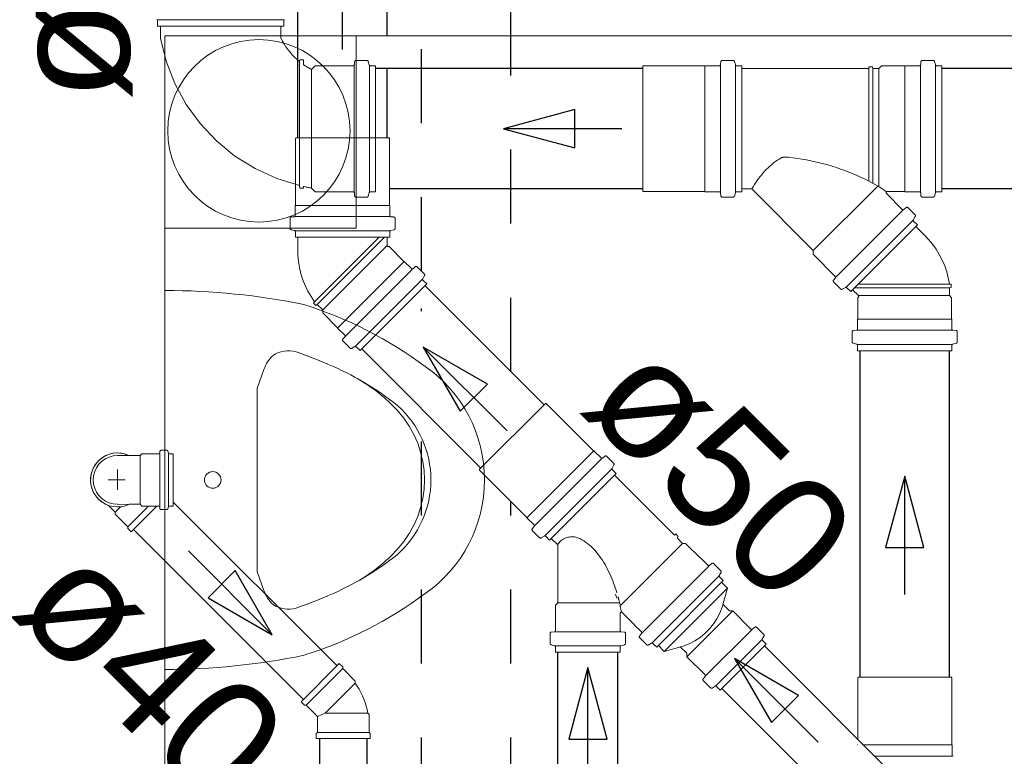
# Model space of a CAD drawing. Header units: millimetres. Extents: x 567 to 934, y -1 to 364.
# Tile 189 of 256: x 613.07 to 614.74, y 169.83 to 171.08. Entities that reach past the tile are written whole.
import ezdxf

# ---------------------------------------------------------------- set-up
doc = ezdxf.new("R2010")
doc.units = ezdxf.units.MM
doc.header["$MEASUREMENT"] = 0
doc.linetypes.add('JIS_02_1.2', pattern=[0.25, 0.125, -0.125])
doc.linetypes.add('NULL', pattern=[0])
for name, color, linetype, lineweight in [('AP-Condutos', 14, 'JIS_02_1.2', 25), ('CV-Condutos', 14, 'Continuous', 25), ('CV-Sentido conduto', 14, 'Continuous', 30), ('CV-Textos conduto', 7, 'Continuous', 9), ('Simbolos', 14, 'Continuous', 20), ('Simbolos_int', 14, 'Continuous', 15), ('TQ-Condutos', 14, 'Continuous', 25), ('TQ-Sentido conduto', 14, 'Continuous', 30), ('TQ-Textos conduto', 7, 'Continuous', 9)]:
    doc.layers.add(name, color=color, linetype=linetype, lineweight=lineweight)
doc.layers.add('ARQ FINA', color=8, linetype='Continuous')
doc.styles.add('Arial', font='arial.ttf')

msp = doc.modelspace()

# ---------------------------------------------------------------- linework, layer by layer
at = {"layer": 'AP-Condutos'}
for p, q in [((613.751, 170.6525), (613.751, 171.1559)), ((613.902, 170.483), (613.902, 171.1559)), ((613.751, 170.5852), (613.751, 170.5899)), ((613.751, 166.4902), (613.751, 170.4204)), ((613.902, 166.4902), (613.902, 170.2638))]:
    msp.add_line(p, q, dxfattribs=at)
at = {"layer": 'ARQ FINA', "lineweight": 5}
for p, q in [((613.3174, 169.5402), (613.3174, 171.0502)), ((613.3174, 171.0502), (616.643, 171.0502)), ((613.6407, 171.0502), (613.6407, 170.7253)), ((613.6407, 170.7253), (613.6407, 171.0502)), ((613.6407, 171.0502), (613.6407, 170.7253)), ((613.6407, 170.7253), (613.3174, 170.7253)), ((613.3174, 170.7253), (613.6407, 170.7253)), ((613.6407, 170.7253), (613.3174, 170.7253)), ((613.4846, 170.4869), (613.4732, 170.4549)), ((613.4732, 170.4549), (613.4731, 170.1458)), ((613.4846, 170.1134), (613.4731, 170.1458))]:
    msp.add_line(p, q, dxfattribs=at)
msp.add_circle((613.3981, 170.3002), 0.0141, dxfattribs=at)
for centre, radius, start, end in [((613.4762, 170.8898), 0.154, 90, 270), ((613.4762, 170.8898), 0.154, 270, 90), ((613.3172, 169.4526), 1.1676, 78.3887, 89.9899), ((613.3497, 169.9456), 0.6814, 53.2841, 72.7159), ((613.5384, 170.4688), 0.0567, 132.5851, 161.4149), ((613.5261, 170.4701), 0.0482, 74.215, 122.8288), ((613.2339, 169.6442), 0.9241, 67.1755, 70.7093), ((613.3982, 170.0347), 0.5004, 51.3554, 67.1755), ((613.624, 170.3002), 0.2334, 304.7713, 55.2287), ((613.5007, 170.2252), 0.2842, 42.5024, 59.9006), ((613.5826, 170.3002), 0.1732, 317.4976, 42.5024), ((613.5982, 170.3002), 0.1685, 311.8999, 48.1001), ((613.5014, 170.3745), 0.2833, 299.8172, 317.4976), ((613.3982, 170.5656), 0.5004, 292.8245, 308.6446), ((613.5384, 170.1315), 0.0567, 198.5851, 227.4149), ((613.2339, 170.9561), 0.9241, 289.2907, 292.8245), ((613.3497, 170.6547), 0.6814, 287.2841, 306.7159), ((613.5261, 170.1302), 0.0482, 237.1712, 285.785), ((613.3172, 171.1477), 1.1676, 270.0101, 281.6113)]:
    msp.add_arc(centre, radius, start, end, dxfattribs=at)
at = {"layer": 'CV-Condutos'}
for p, q in [((613.542, 170.8782), (613.542, 171.5017)), ((613.693, 171.0502), (613.693, 171.5017)), ((613.693, 170.8782), (613.693, 170.9949)), ((613.9579, 170.4271), (613.7567, 170.6283)), ((613.8512, 170.3203), (613.6499, 170.5215)), ((614.5874, 169.7626), (614.33, 170.0199)), ((613.9811, 169.7842), (613.9811, 170.0096)), ((614.0825, 169.7842), (614.0825, 170.0096)), ((614.5157, 169.6909), (614.2583, 169.9482))]:
    msp.add_line(p, q, dxfattribs=at)
at = {"layer": 'CV-Sentido conduto'}
for p, q in [((613.7539, 170.5243), (613.8164, 170.4161)), ((613.8622, 170.4618), (613.7539, 170.5243)), ((613.8164, 170.4161), (613.8622, 170.4618)), ((614.2794, 169.9989), (614.3419, 169.8906)), ((614.3876, 169.9364), (614.2794, 169.9989)), ((614.0318, 169.9833), (613.9995, 169.8625)), ((614.0642, 169.8625), (614.0318, 169.9833)), ((614.3419, 169.8906), (614.3876, 169.9364)), ((613.9995, 169.8625), (614.0642, 169.8625))]:
    msp.add_line(p, q, dxfattribs=at)
for points in [[(613.6175, 171.0273), (613.6175, 171.2273)], [(613.8954, 170.3829), (613.7539, 170.5243)], [(614.4208, 169.8575), (614.2794, 169.9989)], [(614.0318, 169.7833), (614.0318, 169.9833)]]:
    msp.add_lwpolyline(points, dxfattribs=at)
at = {"layer": 'Simbolos'}
for p, q in [((613.305, 171.0667), (613.305, 171.0755)), ((613.518, 171.0667), (613.518, 171.0755)), ((613.518, 171.0667), (613.305, 171.0667)), ((613.3099, 171.0465), (613.3099, 171.0667)), ((613.5131, 171.0465), (613.5131, 171.0667)), ((613.5449, 171.0067), (613.5453, 171.0097)), ((613.5453, 171.0097), (613.5513, 171.0097)), ((613.5513, 171.0018), (613.5513, 171.0097)), ((613.6588, 171.0086), (613.6399, 171.0086)), ((614.2775, 171.0086), (614.2586, 171.0086)), ((614.6155, 171.0086), (614.5966, 171.0086)), ((613.5713, 170.9998), (613.565, 170.9934)), ((613.6355, 170.9998), (613.5713, 170.9998)), ((613.6379, 171.0068), (613.6374, 171.0016)), ((613.6607, 171.0071), (613.6623, 171.0013)), ((613.6731, 170.9998), (613.6642, 170.9998)), ((613.6731, 170.7868), (613.6731, 170.9998)), ((614.2295, 170.9993), (614.1248, 170.9993)), ((614.23, 170.9998), (614.2295, 170.9993)), ((614.2541, 170.9998), (614.23, 170.9998)), ((614.2566, 171.0068), (614.2561, 171.0016)), ((614.2794, 171.0071), (614.281, 171.0013)), ((614.2918, 170.9998), (614.2829, 170.9998)), ((614.2918, 170.9998), (614.2918, 170.7868)), ((614.5066, 170.9949), (614.2918, 170.9949)), ((614.2918, 170.7917), (614.2918, 170.9949)), ((614.5066, 170.9949), (614.5068, 170.9979)), ((614.5066, 170.805), (614.5066, 170.9949)), ((614.5127, 170.9979), (614.5068, 170.9979)), ((614.513, 170.9949), (614.5127, 170.9979)), ((614.513, 170.8016), (614.513, 170.9949)), ((614.5236, 170.9949), (614.513, 170.9949)), ((614.528, 170.9993), (614.5236, 170.9949)), ((614.5236, 170.7954), (614.5236, 170.9949)), ((614.5675, 170.9993), (614.528, 170.9993)), ((614.568, 170.9998), (614.5675, 170.9993)), ((614.5675, 170.7873), (614.5675, 170.9993)), ((614.5921, 170.9998), (614.568, 170.9998)), ((614.5939, 170.9998), (614.5939, 170.7868)), ((614.5946, 171.0068), (614.5941, 171.0016)), ((614.6174, 171.0071), (614.619, 171.0013)), ((614.6194, 170.9998), (614.6194, 170.7868)), ((614.6298, 170.9998), (614.6209, 170.9998)), ((614.6298, 170.9998), (614.6298, 170.7868)), ((613.538, 170.8772), (613.539, 170.8782)), ((613.538, 170.7643), (613.538, 170.8772)), ((613.696, 170.8782), (613.539, 170.8782)), ((613.697, 170.8772), (613.696, 170.8782)), ((613.697, 170.7643), (613.697, 170.8772)), ((613.5449, 170.7973), (613.5453, 170.7928)), ((613.5513, 170.7928), (613.5453, 170.7928)), ((613.5513, 170.7958), (613.5513, 170.7928)), ((613.5713, 170.7868), (613.565, 170.7931)), ((614.5216, 170.7966), (614.4127, 170.6876)), ((613.6355, 170.7868), (613.5713, 170.7868)), ((613.6379, 170.7798), (613.6374, 170.785)), ((613.6588, 170.778), (613.6399, 170.778)), ((613.6607, 170.7795), (613.6623, 170.7853)), ((613.6731, 170.7868), (613.6642, 170.7868)), ((614.2295, 170.7873), (614.1248, 170.7873)), ((614.23, 170.7868), (614.2295, 170.7873)), ((614.2541, 170.7868), (614.23, 170.7868)), ((614.2566, 170.7798), (614.2561, 170.785)), ((614.2775, 170.778), (614.2586, 170.778)), ((614.2794, 170.7795), (614.281, 170.7853)), ((614.2918, 170.7868), (614.2829, 170.7868)), ((614.3086, 170.7917), (614.2918, 170.7917)), ((614.4127, 170.6876), (614.3086, 170.7917)), ((614.563, 170.7572), (614.5363, 170.7839)), ((614.5675, 170.7873), (614.5377, 170.7873)), ((614.568, 170.7868), (614.5675, 170.7873)), ((614.5921, 170.7868), (614.568, 170.7868)), ((614.5946, 170.7798), (614.5941, 170.785)), ((614.6155, 170.778), (614.5966, 170.778)), ((614.6174, 170.7795), (614.619, 170.7853)), ((614.6298, 170.7868), (614.6209, 170.7868)), ((613.5375, 170.7638), (613.538, 170.7643)), ((613.5375, 170.7467), (613.5375, 170.7638)), ((613.6975, 170.7638), (613.697, 170.7643)), ((613.6975, 170.7467), (613.6975, 170.7638)), ((614.5657, 170.757), (614.5695, 170.7602)), ((614.5846, 170.7477), (614.5722, 170.7601)), ((613.5289, 170.7248), (613.5289, 170.7423)), ((613.5357, 170.7447), (613.5307, 170.7443)), ((613.6993, 170.7447), (613.7043, 170.7443)), ((613.7061, 170.7248), (613.7061, 170.7423)), ((614.564, 170.7556), (614.4515, 170.643)), ((614.5818, 170.7399), (614.5849, 170.7453)), ((614.581, 170.7386), (614.4685, 170.626)), ((614.5886, 170.7311), (614.476, 170.6185)), ((614.5886, 170.7311), (614.5821, 170.7375)), ((614.6044, 170.7094), (614.5857, 170.7282)), ((613.5364, 170.7212), (613.5304, 170.7228)), ((613.5379, 170.7102), (613.5379, 170.7193)), ((613.6971, 170.7102), (613.5379, 170.7102)), ((613.542, 170.6836), (613.542, 170.7102)), ((613.693, 170.6961), (613.693, 170.7102)), ((613.6971, 170.7102), (613.6971, 170.7193)), ((613.6986, 170.7212), (613.7046, 170.7228)), ((613.696, 170.6942), (613.695, 170.6942)), ((613.7211, 170.6691), (613.696, 170.6942)), ((614.4127, 170.6813), (614.4127, 170.6876)), ((614.4499, 170.644), (614.4127, 170.6813)), ((613.7218, 170.6691), (613.7211, 170.6691)), ((613.7338, 170.6571), (613.7218, 170.6691)), ((613.7365, 170.6569), (613.7406, 170.6604)), ((613.7557, 170.6479), (613.7433, 170.6603)), ((613.7528, 170.6401), (613.756, 170.6455)), ((613.647, 170.5187), (613.7596, 170.6312)), ((613.7596, 170.6312), (613.7532, 170.6377)), ((614.45, 170.6413), (614.4468, 170.6375)), ((614.4593, 170.6224), (614.4469, 170.6348)), ((614.6427, 170.6311), (614.6457, 170.6309)), ((614.6457, 170.625), (614.6457, 170.6309)), ((614.4671, 170.6253), (614.4617, 170.6221)), ((614.476, 170.6185), (614.4696, 170.6249)), ((614.4888, 170.6115), (614.4789, 170.6214)), ((614.6427, 170.6247), (614.6457, 170.625)), ((614.6427, 170.6115), (614.6427, 170.6247)), ((614.6463, 170.6079), (614.6427, 170.6115)), ((613.5702, 170.6012), (613.5683, 170.5989)), ((613.5725, 170.5948), (613.5683, 170.5989)), ((613.5748, 170.5967), (613.5725, 170.5948)), ((613.5841, 170.5874), (613.5748, 170.5967)), ((614.4881, 170.6079), (614.4888, 170.6086)), ((614.4881, 170.5724), (614.4881, 170.6079)), ((614.6463, 170.5724), (614.6463, 170.6079)), ((613.5841, 170.5823), (613.5841, 170.5874)), ((613.6092, 170.5572), (613.5841, 170.5823)), ((614.4876, 170.5719), (614.4881, 170.5724)), ((614.4876, 170.555), (614.4876, 170.5719)), ((614.6468, 170.5719), (614.6463, 170.5724)), ((614.6468, 170.555), (614.6468, 170.5719)), ((613.6092, 170.5565), (613.6092, 170.5572)), ((613.6212, 170.5445), (613.6092, 170.5565)), ((614.4786, 170.533), (614.4786, 170.5505)), ((614.4858, 170.553), (614.4804, 170.5525)), ((614.6486, 170.553), (614.654, 170.5525)), ((614.6558, 170.533), (614.6558, 170.5505)), ((613.6213, 170.5418), (613.6179, 170.5377)), ((613.6304, 170.5226), (613.618, 170.535)), ((614.4861, 170.5295), (614.4801, 170.5311)), ((614.4876, 170.5184), (614.4876, 170.5275)), ((614.6468, 170.5184), (614.6468, 170.5275)), ((614.6483, 170.5295), (614.6543, 170.5311)), ((613.6382, 170.5254), (613.6328, 170.5223)), ((613.647, 170.5187), (613.6406, 170.5251)), ((614.6468, 170.5184), (614.4876, 170.5184)), ((613.9601, 170.4292), (613.849, 170.3182)), ((613.9615, 170.4292), (613.9601, 170.4292)), ((614.0413, 170.3494), (613.9615, 170.4292)), ((613.2784, 170.3442), (613.2755, 170.3413)), ((613.3067, 170.3442), (613.2784, 170.3442)), ((613.3089, 170.3484), (613.3087, 170.3461)), ((613.3205, 170.3503), (613.3109, 170.3503)), ((613.3224, 170.3488), (613.3232, 170.3457)), ((613.3314, 170.3443), (613.3252, 170.3442)), ((613.3314, 170.256), (613.3314, 170.3443)), ((614.042, 170.3494), (614.0413, 170.3494)), ((614.0541, 170.3373), (614.042, 170.3494)), ((613.2374, 170.3414), (613.2569, 170.3413)), ((613.2569, 170.3413), (613.2755, 170.3413)), ((614.0568, 170.3372), (614.0606, 170.3404)), ((614.0757, 170.3279), (614.0633, 170.3402)), ((613.849, 170.3168), (613.849, 170.3182)), ((613.9288, 170.237), (613.849, 170.3168)), ((614.0796, 170.3112), (613.9671, 170.1986)), ((614.0729, 170.3201), (614.076, 170.3255)), ((614.0796, 170.3112), (614.0732, 170.3176)), ((614.1781, 170.207), (614.0767, 170.3083)), ((613.222, 170.2572), (613.2334, 170.2459)), ((613.2334, 170.2425), (613.2334, 170.2459)), ((613.2374, 170.2589), (613.2569, 170.259)), ((613.2569, 170.259), (613.2755, 170.259)), ((613.2603, 170.2128), (613.3036, 170.2561)), ((613.2784, 170.2561), (613.2755, 170.259)), ((613.3067, 170.2561), (613.2784, 170.2561)), ((613.3089, 170.2519), (613.3087, 170.2542)), ((613.3205, 170.25), (613.3109, 170.25)), ((613.3224, 170.2515), (613.3232, 170.2545)), ((613.3314, 170.256), (613.3252, 170.2561)), ((613.2546, 170.2212), (613.2334, 170.2425)), ((613.9288, 170.2363), (613.9288, 170.237)), ((613.941, 170.2242), (613.9288, 170.2363)), ((613.2546, 170.2184), (613.2546, 170.2212)), ((613.2603, 170.2128), (613.2546, 170.2184)), ((613.9411, 170.2215), (613.9379, 170.2177)), ((613.9504, 170.2026), (613.938, 170.2149)), ((613.9582, 170.2054), (613.9528, 170.2023)), ((613.9671, 170.1986), (613.9606, 170.2051)), ((613.9811, 170.1904), (613.97, 170.2015)), ((614.1781, 170.207), (614.1804, 170.2089)), ((614.1845, 170.2048), (614.1804, 170.2089)), ((614.1826, 170.2024), (614.1845, 170.2048)), ((614.1919, 170.1931), (614.1826, 170.2024)), ((614.197, 170.1931), (614.1919, 170.1931)), ((614.2221, 170.168), (614.197, 170.1931)), ((613.9811, 170.0927), (613.9811, 170.1904)), ((614.2228, 170.168), (614.2221, 170.168)), ((614.2348, 170.156), (614.2228, 170.168)), ((614.2375, 170.1559), (614.2416, 170.1594)), ((614.2567, 170.1469), (614.2443, 170.1592)), ((614.2539, 170.139), (614.257, 170.1445)), ((614.2606, 170.1302), (614.1481, 170.0176)), ((614.2606, 170.1302), (614.2542, 170.1366)), ((614.2676, 170.1174), (614.2578, 170.1273)), ((614.2676, 170.1174), (614.259, 170.0853)), ((614.0808, 170.1007), (614.0785, 170.1074)), ((613.9771, 170.0887), (613.9811, 170.0927)), ((613.9771, 170.0458), (613.9771, 170.0887)), ((614.2709, 170.0791), (614.2602, 170.0897)), ((614.2765, 170.0791), (614.2709, 170.0791)), ((614.3073, 170.0483), (614.2765, 170.0791)), ((614.0865, 170.0458), (614.0865, 170.075)), ((614.1102, 170.0561), (614.0899, 170.0765)), ((613.9701, 170.0433), (613.9753, 170.0438)), ((614.0936, 170.0433), (614.0883, 170.0438)), ((614.1102, 170.0554), (614.1102, 170.0561)), ((614.1222, 170.0434), (614.1102, 170.0554)), ((614.314, 170.0516), (614.31, 170.0482)), ((614.3291, 170.0391), (614.3167, 170.0515)), ((613.9682, 170.0238), (613.9682, 170.0413)), ((614.0954, 170.0238), (614.0954, 170.0413)), ((614.1224, 170.0407), (614.1189, 170.0366)), ((614.1314, 170.0216), (614.119, 170.0339)), ((614.3295, 170.0367), (614.3264, 170.0313)), ((614.3328, 170.0228), (614.3267, 170.0289)), ((613.9697, 170.0219), (613.9757, 170.0203)), ((613.9771, 170.0096), (613.9771, 170.0183)), ((614.0865, 170.0096), (614.0865, 170.0183)), ((614.0939, 170.0219), (614.088, 170.0203)), ((614.1392, 170.0244), (614.1338, 170.0212)), ((614.1481, 170.0176), (614.1416, 170.024)), ((614.1609, 170.0106), (614.151, 170.0205)), ((614.1609, 170.0106), (614.193, 170.0192)), ((614.1992, 170.0074), (614.1885, 170.018)), ((614.3328, 170.0228), (614.2555, 169.9454)), ((614.0865, 170.0096), (613.9771, 170.0096)), ((614.1992, 170.0017), (614.1992, 170.0074)), ((614.2299, 169.971), (614.1992, 170.0017)), ((613.5475, 169.9255), (613.612, 169.99)), ((613.612, 169.99), (613.6177, 169.9843)), ((613.6177, 169.9843), (613.6177, 169.9815)), ((613.6177, 169.9815), (613.6389, 169.9603)), ((613.6389, 169.9603), (613.6389, 169.9569)), ((614.2267, 169.9642), (614.2301, 169.9683)), ((614.2392, 169.9491), (614.2268, 169.9615)), ((614.4877, 169.966), (614.4887, 169.967)), ((614.4877, 169.8623), (614.4877, 169.966)), ((614.6457, 169.967), (614.4887, 169.967)), ((614.6467, 169.966), (614.6457, 169.967)), ((614.6467, 169.8531), (614.6467, 169.966)), ((614.2416, 169.9488), (614.2469, 169.9519)), ((614.2555, 169.9454), (614.2493, 169.9516)), ((613.5475, 169.9255), (613.5532, 169.9198)), ((613.5532, 169.9198), (613.556, 169.9198)), ((613.556, 169.9198), (613.5751, 169.9008)), ((613.5751, 169.8739), (613.5751, 169.9008)), ((613.6623, 169.9038), (613.6599, 169.9062)), ((613.6623, 169.8739), (613.6623, 169.9038)), ((613.5731, 169.8719), (613.5751, 169.8739)), ((613.5731, 169.8638), (613.5731, 169.8719)), ((613.5731, 169.8638), (613.6643, 169.8638)), ((613.6643, 169.8719), (613.6623, 169.8739)), ((613.6643, 169.8638), (613.6643, 169.8719)), ((614.4872, 169.8526), (614.4877, 169.8531)), ((614.6472, 169.8526), (614.6467, 169.8531)), ((614.6472, 169.8355), (614.6472, 169.8526))]:
    msp.add_line(p, q, dxfattribs=at)
for points in [[(613.305, 171.0755), (613.305, 171.0758), (613.3049, 171.0761), (613.3048, 171.0764), (613.3047, 171.0766), (613.3045, 171.0769), (613.3043, 171.0771), (613.3041, 171.0772), (613.3038, 171.0774), (613.3035, 171.0775)], [(613.5195, 171.0775), (613.5192, 171.0774), (613.519, 171.0772), (613.5187, 171.0771), (613.5185, 171.0769), (613.5184, 171.0766), (613.5182, 171.0764), (613.5181, 171.0761), (613.518, 171.0758), (613.518, 171.0755)], [(613.3099, 171.0465), (613.3196, 171.0074), (613.3341, 170.9699), (613.3534, 170.9345), (613.377, 170.902), (613.4046, 170.8727), (613.4357, 170.8472), (613.4699, 170.8259), (613.5065, 170.8092), (613.5449, 170.7973)], [(613.5131, 171.0465), (613.5158, 171.0414), (613.5187, 171.0365), (613.5218, 171.0317), (613.5251, 171.0271), (613.5287, 171.0227), (613.5325, 171.0184), (613.5364, 171.0143), (613.5406, 171.0104), (613.5449, 171.0067)], [(613.6399, 171.0086), (613.6396, 171.0085), (613.6393, 171.0085), (613.639, 171.0083), (613.6387, 171.0082), (613.6384, 171.0079), (613.6382, 171.0077), (613.6381, 171.0074), (613.638, 171.0071), (613.6379, 171.0067)], [(613.6607, 171.0071), (613.6606, 171.0074), (613.6605, 171.0076), (613.6603, 171.0079), (613.6601, 171.0081), (613.6599, 171.0082), (613.6597, 171.0084), (613.6594, 171.0085), (613.6591, 171.0086), (613.6588, 171.0086)], [(614.2586, 171.0086), (614.2582, 171.0085), (614.2579, 171.0085), (614.2576, 171.0083), (614.2573, 171.0082), (614.2571, 171.0079), (614.2569, 171.0077), (614.2567, 171.0074), (614.2566, 171.0071), (614.2566, 171.0067)], [(614.2794, 171.0071), (614.2793, 171.0074), (614.2792, 171.0076), (614.279, 171.0079), (614.2788, 171.0081), (614.2786, 171.0082), (614.2783, 171.0084), (614.278, 171.0085), (614.2777, 171.0086), (614.2775, 171.0086)], [(614.5966, 171.0086), (614.5962, 171.0085), (614.5959, 171.0085), (614.5956, 171.0083), (614.5953, 171.0082), (614.5951, 171.0079), (614.5949, 171.0077), (614.5947, 171.0074), (614.5946, 171.0071), (614.5946, 171.0067)], [(614.6174, 171.0071), (614.6173, 171.0074), (614.6172, 171.0076), (614.617, 171.0079), (614.6168, 171.0081), (614.6166, 171.0082), (614.6163, 171.0084), (614.616, 171.0085), (614.6157, 171.0086), (614.6155, 171.0086)], [(613.5513, 171.0018), (613.5528, 171.0008), (613.5542, 170.9998), (613.5557, 170.9988), (613.5572, 170.9979), (613.5588, 170.9969), (613.5603, 170.996), (613.5618, 170.9951), (613.5634, 170.9943), (613.565, 170.9934)], [(613.6355, 170.9998), (613.6358, 170.9998), (613.6361, 170.9999), (613.6364, 171), (613.6367, 171.0002), (613.6369, 171.0004), (613.6371, 171.0007), (613.6373, 171.001), (613.6374, 171.0013), (613.6375, 171.0016)], [(613.6623, 171.0013), (613.6624, 171.001), (613.6625, 171.0007), (613.6627, 171.0005), (613.6629, 171.0003), (613.6631, 171.0001), (613.6634, 171), (613.6637, 170.9999), (613.664, 170.9998), (613.6642, 170.9998)], [(614.2541, 170.9998), (614.2544, 170.9998), (614.2548, 170.9999), (614.2551, 171), (614.2553, 171.0002), (614.2556, 171.0004), (614.2558, 171.0007), (614.2559, 171.001), (614.2561, 171.0013), (614.2561, 171.0016)], [(614.281, 171.0013), (614.2811, 171.001), (614.2812, 171.0007), (614.2814, 171.0005), (614.2816, 171.0003), (614.2818, 171.0001), (614.282, 171), (614.2823, 170.9999), (614.2826, 170.9998), (614.2829, 170.9998)], [(614.5921, 170.9998), (614.5924, 170.9998), (614.5928, 170.9999), (614.5931, 171), (614.5933, 171.0002), (614.5936, 171.0004), (614.5938, 171.0007), (614.5939, 171.001), (614.5941, 171.0013), (614.5941, 171.0016)], [(614.619, 171.0013), (614.6191, 171.001), (614.6192, 171.0007), (614.6194, 171.0005), (614.6196, 171.0003), (614.6198, 171.0001), (614.62, 171), (614.6203, 170.9999), (614.6206, 170.9998), (614.6209, 170.9998)], [(614.3576, 170.8436), (614.3543, 170.8416), (614.3511, 170.8395), (614.3479, 170.8374), (614.3448, 170.8351), (614.3419, 170.8326), (614.339, 170.8301), (614.3362, 170.8275), (614.3335, 170.8248), (614.3309, 170.822)], [(614.362, 170.8451), (614.3615, 170.845), (614.361, 170.8449), (614.3605, 170.8448), (614.36, 170.8446), (614.3595, 170.8445), (614.359, 170.8443), (614.3585, 170.8441), (614.358, 170.8438), (614.3576, 170.8436)], [(614.3714, 170.8452), (614.3703, 170.8452), (614.3693, 170.8452), (614.3682, 170.8452), (614.3672, 170.8452), (614.3662, 170.8452), (614.3651, 170.8452), (614.3641, 170.8451), (614.363, 170.8451), (614.362, 170.8451)], [(614.4375, 170.8322), (614.4303, 170.8342), (614.423, 170.836), (614.4157, 170.8377), (614.4084, 170.8393), (614.401, 170.8407), (614.3936, 170.842), (614.3862, 170.8432), (614.3788, 170.8442), (614.3714, 170.8452)], [(614.5006, 170.808), (614.4938, 170.8112), (614.4869, 170.8143), (614.48, 170.8172), (614.473, 170.82), (614.466, 170.8227), (614.4589, 170.8253), (614.4518, 170.8277), (614.4447, 170.83), (614.4375, 170.8322)], [(614.3309, 170.822), (614.3282, 170.8188), (614.3255, 170.8156), (614.323, 170.8124), (614.3204, 170.8091), (614.318, 170.8057), (614.3156, 170.8023), (614.3133, 170.7989), (614.311, 170.7954), (614.3088, 170.7919)], [(613.5513, 170.7958), (613.5528, 170.7955), (613.5543, 170.7951), (613.5558, 170.7948), (613.5574, 170.7945), (613.5589, 170.7942), (613.5604, 170.7939), (613.5619, 170.7937), (613.5634, 170.7934), (613.565, 170.7931)], [(614.3088, 170.7919), (614.3087, 170.7919), (614.3087, 170.7919), (614.3087, 170.7918), (614.3087, 170.7918), (614.3087, 170.7918), (614.3087, 170.7918), (614.3086, 170.7917), (614.3086, 170.7917), (614.3086, 170.7917)], [(614.5364, 170.7868), (614.5326, 170.7895), (614.5288, 170.792), (614.5249, 170.7945), (614.521, 170.797), (614.517, 170.7993), (614.5129, 170.8016), (614.5088, 170.8038), (614.5047, 170.806), (614.5006, 170.808)], [(613.6375, 170.7849), (613.6374, 170.7853), (613.6373, 170.7856), (613.6371, 170.7859), (613.6369, 170.7861), (613.6367, 170.7864), (613.6364, 170.7865), (613.6361, 170.7867), (613.6358, 170.7867), (613.6355, 170.7868)], [(613.6379, 170.7798), (613.638, 170.7795), (613.6381, 170.7792), (613.6382, 170.7789), (613.6384, 170.7786), (613.6387, 170.7784), (613.639, 170.7782), (613.6393, 170.7781), (613.6396, 170.778), (613.6399, 170.778)], [(613.6588, 170.778), (613.6591, 170.778), (613.6594, 170.7781), (613.6597, 170.7782), (613.6599, 170.7783), (613.6601, 170.7785), (613.6603, 170.7787), (613.6605, 170.7789), (613.6606, 170.7792), (613.6607, 170.7795)], [(613.6642, 170.7868), (613.664, 170.7868), (613.6637, 170.7867), (613.6634, 170.7866), (613.6631, 170.7864), (613.6629, 170.7863), (613.6627, 170.7861), (613.6625, 170.7858), (613.6624, 170.7856), (613.6623, 170.7853)], [(614.2561, 170.7849), (614.2561, 170.7853), (614.2559, 170.7856), (614.2558, 170.7859), (614.2556, 170.7861), (614.2553, 170.7864), (614.2551, 170.7865), (614.2548, 170.7867), (614.2544, 170.7867), (614.2541, 170.7868)], [(614.2566, 170.7798), (614.2566, 170.7795), (614.2567, 170.7792), (614.2569, 170.7789), (614.2571, 170.7786), (614.2573, 170.7784), (614.2576, 170.7782), (614.2579, 170.7781), (614.2582, 170.778), (614.2586, 170.778)], [(614.2775, 170.778), (614.2777, 170.778), (614.278, 170.7781), (614.2783, 170.7782), (614.2786, 170.7783), (614.2788, 170.7785), (614.279, 170.7787), (614.2792, 170.7789), (614.2793, 170.7792), (614.2794, 170.7795)], [(614.2829, 170.7868), (614.2826, 170.7868), (614.2823, 170.7867), (614.282, 170.7866), (614.2818, 170.7864), (614.2816, 170.7863), (614.2814, 170.7861), (614.2812, 170.7858), (614.2811, 170.7856), (614.281, 170.7853)], [(614.5377, 170.7873), (614.5375, 170.7873), (614.5372, 170.7872), (614.537, 170.7871), (614.5367, 170.787), (614.5365, 170.7869), (614.5363, 170.7867), (614.5361, 170.7865), (614.536, 170.7863), (614.5359, 170.786), (614.5358, 170.7858), (614.5358, 170.7855), (614.5357, 170.7853), (614.5358, 170.785), (614.5358, 170.7848), (614.5359, 170.7845), (614.536, 170.7843), (614.5361, 170.7841), (614.5363, 170.7839)], [(614.5941, 170.7849), (614.5941, 170.7853), (614.5939, 170.7856), (614.5938, 170.7859), (614.5936, 170.7861), (614.5933, 170.7864), (614.5931, 170.7865), (614.5928, 170.7867), (614.5924, 170.7867), (614.5921, 170.7868)], [(614.5946, 170.7798), (614.5946, 170.7795), (614.5947, 170.7792), (614.5949, 170.7789), (614.5951, 170.7786), (614.5953, 170.7784), (614.5956, 170.7782), (614.5959, 170.7781), (614.5962, 170.778), (614.5966, 170.778)], [(614.6155, 170.778), (614.6157, 170.778), (614.616, 170.7781), (614.6163, 170.7782), (614.6166, 170.7783), (614.6168, 170.7785), (614.617, 170.7787), (614.6172, 170.7789), (614.6173, 170.7792), (614.6174, 170.7795)], [(614.6209, 170.7868), (614.6206, 170.7868), (614.6203, 170.7867), (614.62, 170.7866), (614.6198, 170.7864), (614.6196, 170.7863), (614.6194, 170.7861), (614.6192, 170.7858), (614.6191, 170.7856), (614.619, 170.7853)], [(614.5722, 170.7601), (614.572, 170.7603), (614.5717, 170.7605), (614.5714, 170.7606), (614.5711, 170.7607), (614.5707, 170.7607), (614.5704, 170.7607), (614.5701, 170.7606), (614.5698, 170.7604), (614.5695, 170.7602)], [(613.5307, 170.7442), (613.5304, 170.7442), (613.5301, 170.7441), (613.5298, 170.7439), (613.5295, 170.7437), (613.5293, 170.7435), (613.5291, 170.7432), (613.529, 170.7429), (613.5289, 170.7426), (613.5289, 170.7423)], [(613.5357, 170.7447), (613.536, 170.7447), (613.5363, 170.7448), (613.5366, 170.745), (613.5368, 170.7452), (613.5371, 170.7455), (613.5372, 170.7457), (613.5374, 170.746), (613.5375, 170.7463), (613.5375, 170.7467)], [(613.6975, 170.7467), (613.6975, 170.7463), (613.6976, 170.746), (613.6977, 170.7457), (613.6979, 170.7455), (613.6981, 170.7452), (613.6984, 170.745), (613.6987, 170.7448), (613.699, 170.7447), (613.6993, 170.7447)], [(613.7061, 170.7423), (613.7061, 170.7426), (613.706, 170.7429), (613.7058, 170.7432), (613.7057, 170.7435), (613.7054, 170.7437), (613.7052, 170.7439), (613.7049, 170.7441), (613.7046, 170.7442), (613.7043, 170.7442)], [(614.563, 170.7572), (614.5633, 170.7569), (614.5636, 170.7568), (614.5639, 170.7567), (614.5642, 170.7566), (614.5645, 170.7566), (614.5649, 170.7566), (614.5652, 170.7567), (614.5655, 170.7569), (614.5657, 170.757)], [(614.5849, 170.7453), (614.5851, 170.7456), (614.5851, 170.7459), (614.5852, 170.7462), (614.5852, 170.7465), (614.5852, 170.7467), (614.5851, 170.747), (614.585, 170.7473), (614.5848, 170.7475), (614.5846, 170.7477)], [(614.5818, 170.7399), (614.5817, 170.7397), (614.5816, 170.7394), (614.5815, 170.7391), (614.5815, 170.7388), (614.5816, 170.7385), (614.5817, 170.7382), (614.5818, 170.738), (614.5819, 170.7377), (614.5821, 170.7375)], [(613.5289, 170.7248), (613.5289, 170.7245), (613.529, 170.7242), (613.5291, 170.7239), (613.5292, 170.7237), (613.5294, 170.7234), (613.5296, 170.7232), (613.5298, 170.7231), (613.5301, 170.7229), (613.5304, 170.7228)], [(613.5379, 170.7193), (613.5379, 170.7196), (613.5378, 170.7199), (613.5377, 170.7201), (613.5376, 170.7204), (613.5374, 170.7206), (613.5372, 170.7208), (613.5369, 170.721), (613.5367, 170.7211), (613.5364, 170.7212)], [(613.6986, 170.7212), (613.6983, 170.7211), (613.698, 170.721), (613.6978, 170.7208), (613.6976, 170.7206), (613.6974, 170.7204), (613.6973, 170.7201), (613.6972, 170.7199), (613.6971, 170.7196), (613.6971, 170.7193)], [(613.7046, 170.7228), (613.7049, 170.7229), (613.7051, 170.7231), (613.7054, 170.7232), (613.7056, 170.7234), (613.7058, 170.7237), (613.7059, 170.7239), (613.706, 170.7242), (613.7061, 170.7245), (613.7061, 170.7248)], [(614.6427, 170.6311), (614.6408, 170.6415), (614.6381, 170.6517), (614.6347, 170.6617), (614.6305, 170.6714), (614.6256, 170.6808), (614.6201, 170.6898), (614.6139, 170.6984), (614.6071, 170.7065), (614.5998, 170.714)], [(613.693, 170.6961), (613.693, 170.6958), (613.6931, 170.6955), (613.6933, 170.6951), (613.6935, 170.6949), (613.6937, 170.6946), (613.694, 170.6944), (613.6943, 170.6943), (613.6946, 170.6942), (613.695, 170.6941)], [(613.542, 170.6902), (613.5421, 170.6796), (613.543, 170.6691), (613.5447, 170.6587), (613.5472, 170.6484), (613.5504, 170.6384), (613.5543, 170.6285), (613.559, 170.6191), (613.5643, 170.6099), (613.5703, 170.6012)], [(613.7433, 170.6603), (613.743, 170.6605), (613.7428, 170.6607), (613.7424, 170.6608), (613.7421, 170.6608), (613.7418, 170.6609), (613.7415, 170.6608), (613.7412, 170.6607), (613.7409, 170.6606), (613.7406, 170.6604)], [(613.7338, 170.6571), (613.734, 170.6568), (613.7343, 170.6567), (613.7346, 170.6566), (613.7349, 170.6565), (613.7353, 170.6565), (613.7356, 170.6565), (613.7359, 170.6566), (613.7362, 170.6568), (613.7365, 170.6569)], [(613.756, 170.6455), (613.7561, 170.6457), (613.7562, 170.646), (613.7562, 170.6463), (613.7562, 170.6466), (613.7562, 170.6469), (613.7561, 170.6472), (613.756, 170.6474), (613.7559, 170.6477), (613.7557, 170.6479)], [(614.45, 170.6413), (614.4502, 170.6416), (614.4503, 170.6419), (614.4504, 170.6422), (614.4505, 170.6425), (614.4505, 170.6428), (614.4504, 170.6432), (614.4503, 170.6435), (614.4501, 170.6438), (614.4499, 170.644)], [(613.7529, 170.6401), (613.7527, 170.6398), (613.7526, 170.6395), (613.7526, 170.6392), (613.7526, 170.639), (613.7526, 170.6387), (613.7527, 170.6384), (613.7528, 170.6381), (613.753, 170.6379), (613.7532, 170.6377)], [(614.4468, 170.6375), (614.4466, 170.6373), (614.4465, 170.637), (614.4464, 170.6366), (614.4464, 170.6363), (614.4464, 170.636), (614.4464, 170.6357), (614.4466, 170.6354), (614.4467, 170.6351), (614.4469, 170.6348)], [(614.4695, 170.6249), (614.4693, 170.6251), (614.4691, 170.6253), (614.4688, 170.6254), (614.4685, 170.6255), (614.4683, 170.6255), (614.468, 170.6255), (614.4677, 170.6255), (614.4674, 170.6254), (614.4671, 170.6252)], [(614.4593, 170.6224), (614.4595, 170.6223), (614.4598, 170.6221), (614.46, 170.622), (614.4603, 170.6219), (614.4606, 170.6219), (614.4609, 170.6219), (614.4612, 170.6219), (614.4615, 170.622), (614.4617, 170.6221)], [(614.4888, 170.6086), (614.489, 170.6089), (614.4892, 170.6092), (614.4893, 170.6095), (614.4894, 170.6099), (614.4894, 170.6102), (614.4893, 170.6106), (614.4892, 170.6109), (614.489, 170.6112), (614.4888, 170.6115)], [(613.6213, 170.5418), (613.6215, 170.5421), (613.6217, 170.5424), (613.6217, 170.5427), (613.6218, 170.543), (613.6218, 170.5433), (613.6217, 170.5436), (613.6216, 170.544), (613.6214, 170.5442), (613.6212, 170.5445)], [(614.4804, 170.5525), (614.4801, 170.5525), (614.4798, 170.5524), (614.4795, 170.5522), (614.4792, 170.552), (614.479, 170.5518), (614.4788, 170.5515), (614.4787, 170.5512), (614.4786, 170.5509), (614.4786, 170.5505)], [(614.4858, 170.553), (614.4861, 170.553), (614.4864, 170.5532), (614.4867, 170.5533), (614.487, 170.5535), (614.4872, 170.5538), (614.4874, 170.554), (614.4875, 170.5543), (614.4876, 170.5547), (614.4876, 170.555)], [(614.6468, 170.555), (614.6468, 170.5547), (614.6469, 170.5543), (614.647, 170.554), (614.6472, 170.5538), (614.6474, 170.5535), (614.6477, 170.5533), (614.648, 170.5532), (614.6483, 170.553), (614.6486, 170.553)], [(614.6558, 170.5505), (614.6558, 170.5509), (614.6557, 170.5512), (614.6556, 170.5515), (614.6554, 170.5518), (614.6552, 170.552), (614.6549, 170.5522), (614.6546, 170.5524), (614.6543, 170.5525), (614.654, 170.5525)], [(613.6179, 170.5377), (613.6177, 170.5374), (613.6175, 170.5371), (613.6174, 170.5368), (613.6174, 170.5365), (613.6174, 170.5361), (613.6175, 170.5358), (613.6176, 170.5355), (613.6178, 170.5352), (613.618, 170.535)], [(613.6406, 170.5251), (613.6404, 170.5253), (613.6401, 170.5254), (613.6399, 170.5255), (613.6396, 170.5256), (613.6393, 170.5257), (613.639, 170.5257), (613.6387, 170.5256), (613.6385, 170.5255), (613.6382, 170.5254)], [(614.4786, 170.533), (614.4786, 170.5327), (614.4787, 170.5325), (614.4788, 170.5322), (614.4789, 170.5319), (614.4791, 170.5317), (614.4793, 170.5315), (614.4796, 170.5313), (614.4798, 170.5312), (614.4801, 170.5311)], [(614.4876, 170.5275), (614.4876, 170.5278), (614.4875, 170.5281), (614.4874, 170.5284), (614.4873, 170.5286), (614.4871, 170.5289), (614.4869, 170.5291), (614.4867, 170.5292), (614.4864, 170.5294), (614.4861, 170.5295)], [(614.6483, 170.5295), (614.648, 170.5294), (614.6478, 170.5292), (614.6475, 170.5291), (614.6473, 170.5289), (614.6471, 170.5286), (614.647, 170.5284), (614.6469, 170.5281), (614.6468, 170.5278), (614.6468, 170.5275)], [(614.6543, 170.5311), (614.6546, 170.5312), (614.6549, 170.5313), (614.6551, 170.5315), (614.6553, 170.5317), (614.6555, 170.5319), (614.6556, 170.5322), (614.6557, 170.5325), (614.6558, 170.5327), (614.6558, 170.533)], [(613.6304, 170.5226), (613.6306, 170.5224), (613.6308, 170.5222), (613.6311, 170.5221), (613.6314, 170.5221), (613.6317, 170.522), (613.632, 170.522), (613.6322, 170.5221), (613.6325, 170.5222), (613.6328, 170.5223)], [(613.3067, 170.3443), (613.3071, 170.3443), (613.3074, 170.3444), (613.3077, 170.3445), (613.308, 170.3447), (613.3082, 170.3449), (613.3084, 170.3452), (613.3086, 170.3454), (613.3087, 170.3458), (613.3087, 170.3461)], [(613.3109, 170.3502), (613.3106, 170.3502), (613.3103, 170.3501), (613.31, 170.35), (613.3097, 170.3498), (613.3095, 170.3496), (613.3093, 170.3493), (613.3091, 170.3491), (613.309, 170.3487), (613.3089, 170.3484)], [(613.3224, 170.3488), (613.3223, 170.349), (613.3222, 170.3493), (613.322, 170.3495), (613.3218, 170.3497), (613.3216, 170.3499), (613.3213, 170.3501), (613.3211, 170.3502), (613.3208, 170.3502), (613.3205, 170.3502)], [(613.3232, 170.3457), (613.3233, 170.3455), (613.3235, 170.3452), (613.3236, 170.345), (613.3238, 170.3448), (613.3241, 170.3446), (613.3243, 170.3444), (613.3246, 170.3443), (613.3249, 170.3443), (613.3252, 170.3443)], [(613.2374, 170.3413), (613.2302, 170.3407), (613.2233, 170.3388), (613.2168, 170.3358), (613.2109, 170.3317), (613.2058, 170.3266), (613.2017, 170.3207), (613.1987, 170.3142), (613.1968, 170.3073), (613.1962, 170.3002), (613.1968, 170.293), (613.1987, 170.2861), (613.2017, 170.2796), (613.2058, 170.2737), (613.2109, 170.2686), (613.2168, 170.2645), (613.2233, 170.2615), (613.2302, 170.2596), (613.2374, 170.259)], [(614.0541, 170.3373), (614.0544, 170.3371), (614.0546, 170.3369), (614.0549, 170.3368), (614.0553, 170.3367), (614.0556, 170.3367), (614.0559, 170.3367), (614.0562, 170.3368), (614.0565, 170.337), (614.0568, 170.3372)], [(614.0633, 170.3402), (614.0631, 170.3405), (614.0628, 170.3406), (614.0625, 170.3408), (614.0621, 170.3408), (614.0618, 170.3408), (614.0615, 170.3408), (614.0612, 170.3407), (614.0609, 170.3406), (614.0606, 170.3404)], [(614.076, 170.3255), (614.0761, 170.3257), (614.0762, 170.326), (614.0763, 170.3263), (614.0763, 170.3266), (614.0762, 170.3269), (614.0761, 170.3271), (614.076, 170.3274), (614.0759, 170.3277), (614.0757, 170.3279)], [(614.0729, 170.32), (614.0728, 170.3198), (614.0727, 170.3195), (614.0726, 170.3192), (614.0726, 170.3189), (614.0727, 170.3186), (614.0727, 170.3184), (614.0728, 170.3181), (614.073, 170.3179), (614.0732, 170.3176)], [(613.3087, 170.2542), (613.3087, 170.2545), (613.3086, 170.2549), (613.3084, 170.2551), (613.3082, 170.2554), (613.308, 170.2556), (613.3077, 170.2558), (613.3074, 170.2559), (613.3071, 170.256), (613.3067, 170.256)], [(613.3089, 170.2519), (613.309, 170.2516), (613.3091, 170.2512), (613.3093, 170.251), (613.3095, 170.2507), (613.3097, 170.2505), (613.31, 170.2503), (613.3103, 170.2502), (613.3106, 170.2501), (613.3109, 170.2501)], [(613.3205, 170.2501), (613.3208, 170.2501), (613.3211, 170.2501), (613.3213, 170.2502), (613.3216, 170.2504), (613.3218, 170.2506), (613.322, 170.2508), (613.3222, 170.251), (613.3223, 170.2513), (613.3224, 170.2515)], [(613.3252, 170.256), (613.3249, 170.256), (613.3246, 170.256), (613.3243, 170.2559), (613.3241, 170.2557), (613.3238, 170.2555), (613.3236, 170.2553), (613.3235, 170.2551), (613.3233, 170.2548), (613.3232, 170.2546)], [(613.9379, 170.2176), (613.9377, 170.2174), (613.9376, 170.2171), (613.9375, 170.2168), (613.9374, 170.2164), (613.9374, 170.2161), (613.9375, 170.2158), (613.9376, 170.2155), (613.9378, 170.2152), (613.938, 170.2149)], [(613.9411, 170.2215), (613.9413, 170.2217), (613.9414, 170.222), (613.9415, 170.2223), (613.9416, 170.2227), (613.9415, 170.223), (613.9415, 170.2233), (613.9413, 170.2236), (613.9412, 170.2239), (613.941, 170.2242)], [(613.9504, 170.2026), (613.9506, 170.2024), (613.9508, 170.2022), (613.9511, 170.2021), (613.9514, 170.202), (613.9517, 170.202), (613.952, 170.202), (613.9523, 170.202), (613.9525, 170.2021), (613.9528, 170.2023)], [(613.9606, 170.2051), (613.9604, 170.2053), (613.9602, 170.2054), (613.9599, 170.2055), (613.9596, 170.2056), (613.9593, 170.2056), (613.959, 170.2056), (613.9587, 170.2056), (613.9585, 170.2055), (613.9582, 170.2054)], [(613.9979, 170.2034), (613.9957, 170.2027), (613.9936, 170.2019), (613.9915, 170.2008), (613.9895, 170.1997), (613.9876, 170.1983), (613.9858, 170.1968), (613.9842, 170.1952), (613.9826, 170.1935), (613.9813, 170.1916)], [(614.0182, 170.2011), (614.0161, 170.202), (614.014, 170.2029), (614.0117, 170.2035), (614.0095, 170.2039), (614.0072, 170.2042), (614.0048, 170.2043), (614.0025, 170.2041), (614.0002, 170.2038), (613.9979, 170.2034)], [(614.0461, 170.1785), (614.0435, 170.1816), (614.0408, 170.1845), (614.0379, 170.1873), (614.0349, 170.19), (614.0318, 170.1925), (614.0285, 170.1948), (614.0252, 170.1971), (614.0218, 170.1992), (614.0182, 170.2011)], [(613.9813, 170.1916), (613.9812, 170.1915), (613.9811, 170.1914), (613.9811, 170.1913), (613.981, 170.1912), (613.981, 170.1911), (613.9809, 170.191), (613.9808, 170.1909), (613.9808, 170.1908), (613.9807, 170.1908)], [(614.067, 170.1456), (614.065, 170.1495), (614.063, 170.1534), (614.0609, 170.1571), (614.0587, 170.1609), (614.0564, 170.1645), (614.054, 170.1681), (614.0514, 170.1717), (614.0488, 170.1751), (614.0461, 170.1785)], [(614.2443, 170.1592), (614.2441, 170.1594), (614.2438, 170.1596), (614.2435, 170.1597), (614.2432, 170.1598), (614.2428, 170.1598), (614.2425, 170.1598), (614.2422, 170.1597), (614.2419, 170.1595), (614.2416, 170.1593)], [(614.0808, 170.1097), (614.0795, 170.1138), (614.0782, 170.1179), (614.0768, 170.1219), (614.0753, 170.1259), (614.0738, 170.1299), (614.0722, 170.1339), (614.0705, 170.1378), (614.0688, 170.1417), (614.067, 170.1456)], [(614.2348, 170.156), (614.2351, 170.1558), (614.2353, 170.1556), (614.2357, 170.1555), (614.236, 170.1554), (614.2363, 170.1554), (614.2366, 170.1555), (614.2369, 170.1556), (614.2372, 170.1557), (614.2375, 170.1559)], [(614.257, 170.1444), (614.2571, 170.1447), (614.2572, 170.145), (614.2573, 170.1453), (614.2573, 170.1456), (614.2572, 170.1458), (614.2572, 170.1461), (614.257, 170.1464), (614.2569, 170.1466), (614.2567, 170.1469)], [(614.2539, 170.139), (614.2538, 170.1388), (614.2537, 170.1385), (614.2536, 170.1382), (614.2536, 170.1379), (614.2537, 170.1376), (614.2537, 170.1373), (614.2539, 170.1371), (614.254, 170.1368), (614.2542, 170.1366)], [(614.084, 170.0985), (614.0838, 170.099), (614.0837, 170.0994), (614.0836, 170.0999), (614.0835, 170.1004), (614.0834, 170.1008), (614.0832, 170.1013), (614.0831, 170.1018), (614.083, 170.1022), (614.0828, 170.1027)], [(614.0885, 170.077), (614.0881, 170.0795), (614.0877, 170.0818), (614.0872, 170.0842), (614.0867, 170.0866), (614.0862, 170.089), (614.0857, 170.0914), (614.0851, 170.0938), (614.0846, 170.0961), (614.084, 170.0985)], [(614.0899, 170.0765), (614.0897, 170.0766), (614.0895, 170.0768), (614.0893, 170.0769), (614.089, 170.077), (614.0888, 170.077), (614.0885, 170.077), (614.0883, 170.077), (614.088, 170.077), (614.0878, 170.0769), (614.0875, 170.0768), (614.0873, 170.0766), (614.0871, 170.0765), (614.0869, 170.0763), (614.0868, 170.076), (614.0867, 170.0758), (614.0866, 170.0756), (614.0865, 170.0753), (614.0865, 170.075)], [(614.193, 170.0192), (614.2029, 170.0232), (614.2124, 170.0282), (614.2214, 170.0342), (614.2297, 170.041), (614.2373, 170.0486), (614.2441, 170.0569), (614.25, 170.0658), (614.255, 170.0753), (614.259, 170.0853)], [(613.9701, 170.0433), (613.9697, 170.0432), (613.9694, 170.0431), (613.9691, 170.043), (613.9689, 170.0428), (613.9686, 170.0425), (613.9685, 170.0423), (613.9683, 170.042), (613.9683, 170.0416), (613.9682, 170.0413)], [(613.9753, 170.0438), (613.9756, 170.0438), (613.9759, 170.0439), (613.9762, 170.0441), (613.9765, 170.0443), (613.9767, 170.0445), (613.9769, 170.0448), (613.977, 170.0451), (613.9771, 170.0454), (613.9771, 170.0458)], [(614.0865, 170.0458), (614.0866, 170.0454), (614.0866, 170.0451), (614.0868, 170.0448), (614.0869, 170.0445), (614.0872, 170.0443), (614.0874, 170.0441), (614.0877, 170.0439), (614.088, 170.0438), (614.0884, 170.0438)], [(614.0954, 170.0413), (614.0954, 170.0417), (614.0953, 170.042), (614.0952, 170.0423), (614.095, 170.0426), (614.0948, 170.0428), (614.0945, 170.043), (614.0942, 170.0432), (614.0939, 170.0433), (614.0936, 170.0433)], [(614.1224, 170.0407), (614.1225, 170.041), (614.1227, 170.0413), (614.1228, 170.0416), (614.1228, 170.042), (614.1228, 170.0423), (614.1227, 170.0426), (614.1226, 170.0429), (614.1225, 170.0432), (614.1222, 170.0434)], [(614.3073, 170.0483), (614.3075, 170.0481), (614.3078, 170.0479), (614.3081, 170.0478), (614.3085, 170.0478), (614.3088, 170.0477), (614.3091, 170.0478), (614.3094, 170.0479), (614.3097, 170.048), (614.31, 170.0482)], [(614.3167, 170.0515), (614.3165, 170.0517), (614.3162, 170.0518), (614.3159, 170.052), (614.3156, 170.052), (614.3152, 170.0521), (614.3149, 170.052), (614.3146, 170.0519), (614.3143, 170.0518), (614.314, 170.0516)], [(614.1189, 170.0366), (614.1187, 170.0364), (614.1186, 170.0361), (614.1185, 170.0357), (614.1184, 170.0354), (614.1185, 170.0351), (614.1185, 170.0348), (614.1186, 170.0345), (614.1188, 170.0342), (614.119, 170.0339)], [(614.3264, 170.0313), (614.3262, 170.0311), (614.3262, 170.0308), (614.3261, 170.0305), (614.3261, 170.0302), (614.3261, 170.0299), (614.3262, 170.0297), (614.3263, 170.0294), (614.3265, 170.0291), (614.3267, 170.0289)], [(614.3294, 170.0367), (614.3296, 170.0369), (614.3297, 170.0372), (614.3297, 170.0375), (614.3297, 170.0378), (614.3297, 170.0381), (614.3296, 170.0383), (614.3295, 170.0386), (614.3293, 170.0389), (614.3291, 170.0391)], [(613.9682, 170.0238), (613.9682, 170.0235), (613.9683, 170.0232), (613.9684, 170.0229), (613.9685, 170.0227), (613.9687, 170.0225), (613.9689, 170.0223), (613.9692, 170.0221), (613.9694, 170.022), (613.9697, 170.0219)], [(613.9771, 170.0183), (613.9771, 170.0186), (613.977, 170.0189), (613.9769, 170.0192), (613.9768, 170.0194), (613.9766, 170.0197), (613.9764, 170.0199), (613.9762, 170.02), (613.9759, 170.0202), (613.9757, 170.0203)], [(614.088, 170.0203), (614.0877, 170.0202), (614.0875, 170.02), (614.0872, 170.0199), (614.087, 170.0197), (614.0869, 170.0194), (614.0867, 170.0192), (614.0866, 170.0189), (614.0865, 170.0186), (614.0865, 170.0183)], [(614.0939, 170.0219), (614.0942, 170.022), (614.0945, 170.0221), (614.0947, 170.0223), (614.0949, 170.0225), (614.0951, 170.0227), (614.0952, 170.0229), (614.0953, 170.0232), (614.0954, 170.0235), (614.0954, 170.0238)], [(614.1314, 170.0216), (614.1316, 170.0214), (614.1319, 170.0212), (614.1321, 170.0211), (614.1324, 170.021), (614.1327, 170.021), (614.133, 170.021), (614.1333, 170.021), (614.1336, 170.0211), (614.1338, 170.0212)], [(614.1416, 170.024), (614.1414, 170.0242), (614.1412, 170.0244), (614.1409, 170.0245), (614.1406, 170.0246), (614.1403, 170.0246), (614.1401, 170.0246), (614.1398, 170.0246), (614.1395, 170.0245), (614.1392, 170.0244)], [(614.2267, 169.9642), (614.2265, 169.964), (614.2263, 169.9637), (614.2262, 169.9633), (614.2262, 169.963), (614.2262, 169.9627), (614.2263, 169.9624), (614.2264, 169.9621), (614.2266, 169.9618), (614.2268, 169.9615)], [(614.2301, 169.9683), (614.2302, 169.9685), (614.2304, 169.9688), (614.2305, 169.9692), (614.2305, 169.9695), (614.2305, 169.9698), (614.2304, 169.9701), (614.2303, 169.9704), (614.2301, 169.9707), (614.2299, 169.971)], [(613.6599, 169.9062), (613.6588, 169.9123), (613.6573, 169.9183), (613.6556, 169.9242), (613.6535, 169.93), (613.6512, 169.9356), (613.6485, 169.9412), (613.6456, 169.9466), (613.6424, 169.9518), (613.6389, 169.9569)], [(614.2392, 169.9491), (614.2394, 169.9489), (614.2396, 169.9488), (614.2399, 169.9487), (614.2402, 169.9486), (614.2405, 169.9486), (614.2408, 169.9486), (614.2411, 169.9486), (614.2413, 169.9487), (614.2416, 169.9488)], [(614.2493, 169.9516), (614.2491, 169.9518), (614.2489, 169.9519), (614.2486, 169.952), (614.2483, 169.9521), (614.248, 169.9521), (614.2477, 169.9521), (614.2475, 169.9521), (614.2472, 169.952), (614.2469, 169.9519)], [(614.6472, 169.8355), (614.6472, 169.8351), (614.6473, 169.8348), (614.6474, 169.8345), (614.6476, 169.8342), (614.6478, 169.834), (614.6481, 169.8338), (614.6484, 169.8336), (614.6487, 169.8335), (614.649, 169.8335)]]:
    msp.add_lwpolyline(points, dxfattribs=at)
at = {"layer": 'Simbolos_int'}
for p, q in [((613.518, 171.0771), (613.305, 171.0771)), ((613.5131, 171.0667), (613.3099, 171.0667)), ((613.5449, 171.0067), (613.5449, 170.7973)), ((613.565, 170.7931), (613.565, 170.9934)), ((613.6373, 170.7868), (613.6373, 170.9998)), ((613.6627, 170.7868), (613.6627, 170.9998)), ((614.1248, 170.9993), (614.1248, 170.7873)), ((614.2295, 170.9993), (614.2295, 170.7873)), ((614.2559, 170.9998), (614.2559, 170.7868)), ((614.2814, 170.9998), (614.2814, 170.7868)), ((613.6975, 170.7638), (613.5375, 170.7638)), ((613.6971, 170.7449), (613.5379, 170.7449)), ((614.4789, 170.6214), (614.5857, 170.7282)), ((613.6971, 170.7208), (613.5379, 170.7208)), ((613.693, 170.7102), (613.542, 170.7102)), ((613.5702, 170.6012), (613.6792, 170.7102)), ((613.5748, 170.5967), (613.6882, 170.7102)), ((613.5841, 170.5874), (613.693, 170.6962)), ((613.6092, 170.5565), (613.7218, 170.6691)), ((613.6225, 170.5432), (613.7351, 170.6558)), ((613.6395, 170.5262), (613.7521, 170.6387)), ((614.6427, 170.6311), (614.4886, 170.6311)), ((614.6427, 170.6247), (614.4822, 170.6247)), ((614.6427, 170.6115), (614.4887, 170.6115)), ((614.6468, 170.5719), (614.4876, 170.5719)), ((614.6468, 170.5531), (614.4876, 170.5531)), ((614.6468, 170.5291), (614.4876, 170.5291)), ((613.3086, 170.3442), (613.3086, 170.2561)), ((613.3236, 170.3442), (613.3236, 170.2561)), ((614.042, 170.3494), (613.9288, 170.2363)), ((613.2755, 170.3413), (613.2755, 170.259)), ((614.0551, 170.3357), (613.9425, 170.2232)), ((613.2374, 170.2835), (613.2374, 170.3179)), ((614.0721, 170.3187), (613.9595, 170.2062)), ((613.2213, 170.3002), (613.2502, 170.3002)), ((613.97, 170.2015), (614.0767, 170.3083)), ((613.2334, 170.2459), (613.2423, 170.2548)), ((613.2546, 170.2212), (613.2894, 170.256)), ((614.0865, 170.0877), (614.1919, 170.1931)), ((614.2361, 170.1547), (614.1235, 170.0421)), ((614.2531, 170.1377), (614.1406, 170.0251)), ((614.2676, 170.1174), (614.1609, 170.0106)), ((614.0854, 170.0927), (613.9811, 170.0927)), ((614.2765, 170.0791), (614.1992, 170.0017)), ((614.0865, 170.0439), (613.9771, 170.0439)), ((614.3086, 170.047), (614.2312, 169.9697)), ((614.3256, 170.03), (614.2482, 169.9527)), ((614.0865, 170.0199), (613.9771, 170.0199)), ((613.6177, 169.9815), (613.556, 169.9198)), ((613.5883, 169.9062), (613.6389, 169.9569)), ((613.5825, 169.9038), (613.5751, 169.9008)), ((613.5883, 169.9062), (613.5825, 169.9038)), ((613.6599, 169.9062), (613.5883, 169.9062)), ((613.5751, 169.8739), (613.6623, 169.8739)), ((614.6472, 169.8526), (614.4973, 169.8526)), ((614.6468, 169.8337), (614.5163, 169.8337))]:
    msp.add_line(p, q, dxfattribs=at)
for points in [[(613.2569, 170.3414), (613.2518, 170.3434), (613.2466, 170.3448), (613.2411, 170.3456), (613.2357, 170.3457), (613.2302, 170.3452), (613.2249, 170.344), (613.2197, 170.3422), (613.2148, 170.3398), (613.2102, 170.3368), (613.206, 170.3333), (613.2023, 170.3293), (613.199, 170.3249), (613.1964, 170.3201), (613.1943, 170.315), (613.1928, 170.3098), (613.192, 170.3044), (613.1918, 170.2989), (613.1923, 170.2934), (613.1934, 170.2881), (613.1952, 170.2829), (613.1975, 170.278), (613.2005, 170.2734), (613.2039, 170.2691), (613.2079, 170.2654), (613.2123, 170.2621), (613.217, 170.2593), (613.2221, 170.2572)], [(613.2569, 170.3414), (613.2506, 170.3438), (613.2439, 170.3453), (613.2372, 170.3458), (613.2304, 170.3452), (613.2238, 170.3437), (613.2174, 170.3412), (613.2116, 170.3378), (613.2063, 170.3335), (613.2017, 170.3285), (613.1978, 170.3229), (613.1949, 170.3168), (613.1929, 170.3103), (613.1919, 170.3035), (613.1919, 170.2968), (613.1929, 170.29), (613.1949, 170.2835), (613.1978, 170.2774), (613.2017, 170.2718), (613.2063, 170.2668), (613.2116, 170.2625), (613.2174, 170.2591), (613.2238, 170.2566), (613.2304, 170.2551), (613.2372, 170.2546), (613.2439, 170.255), (613.2506, 170.2565), (613.2569, 170.259)]]:
    msp.add_lwpolyline(points, dxfattribs=at)
at = {"layer": 'TQ-Condutos'}
for p, q in [((614.1248, 170.9949), (613.6731, 170.9949)), ((616.1519, 170.9949), (614.6298, 170.9949)), ((614.1248, 170.7917), (613.697, 170.7917)), ((616.1519, 170.7917), (614.6298, 170.7917)), ((614.4917, 169.967), (614.4917, 170.5184)), ((614.6427, 169.967), (614.6427, 170.5184)), ((613.3314, 170.2627), (613.6081, 169.986)), ((613.2642, 170.2167), (613.5515, 169.9295)), ((613.5787, 169.8638), (613.5787, 169.7032)), ((613.6587, 169.8638), (613.6587, 169.7032))]:
    msp.add_line(p, q, dxfattribs=at)
at = {"layer": 'TQ-Sentido conduto'}
for p, q in [((614.0101, 170.9256), (613.8894, 170.8933)), ((614.0101, 170.8609), (614.0101, 170.9256)), ((613.8894, 170.8933), (614.0101, 170.8609)), ((614.5672, 170.3067), (614.5349, 170.186)), ((614.5996, 170.186), (614.5672, 170.3067)), ((614.5349, 170.186), (614.5996, 170.186)), ((613.4362, 170.147), (613.3905, 170.1013)), ((613.4987, 170.0388), (613.4362, 170.147)), ((613.3905, 170.1013), (613.4987, 170.0388))]:
    msp.add_line(p, q, dxfattribs=at)
for points in [[(614.0894, 170.8933), (613.8894, 170.8933)], [(614.5672, 170.1067), (614.5672, 170.3067)], [(613.3573, 170.1802), (613.4987, 170.0388)]]:
    msp.add_lwpolyline(points, dxfattribs=at)

# ---------------------------------------------------------------- texts
at = {"layer": 'CV-Textos conduto', "linetype": 'NULL', "insert": (614.1834, 170.2472), "char_height": 0.2, "width": 0.962805, "attachment_point": 8, "rotation": 314.9999, "line_spacing_factor": 0.6, "style": 'Arial'}
msp.add_mtext('ø50', dxfattribs=at)
at = {"layer": 'TQ-Textos conduto', "linetype": 'NULL', "char_height": 0.2, "attachment_point": 8, "line_spacing_factor": 0.6, "style": 'Arial'}
for s, insert, width, rotation in [('ø100', (613.2629, 171.259), 1.273476, 90.0002), ('ø40', (613.2222, 169.9037), 0.962805, 314.9999)]:
    msp.add_mtext(s, dxfattribs=dict(at, insert=insert, width=width, rotation=rotation))

doc.saveas('drawing.dxf')
